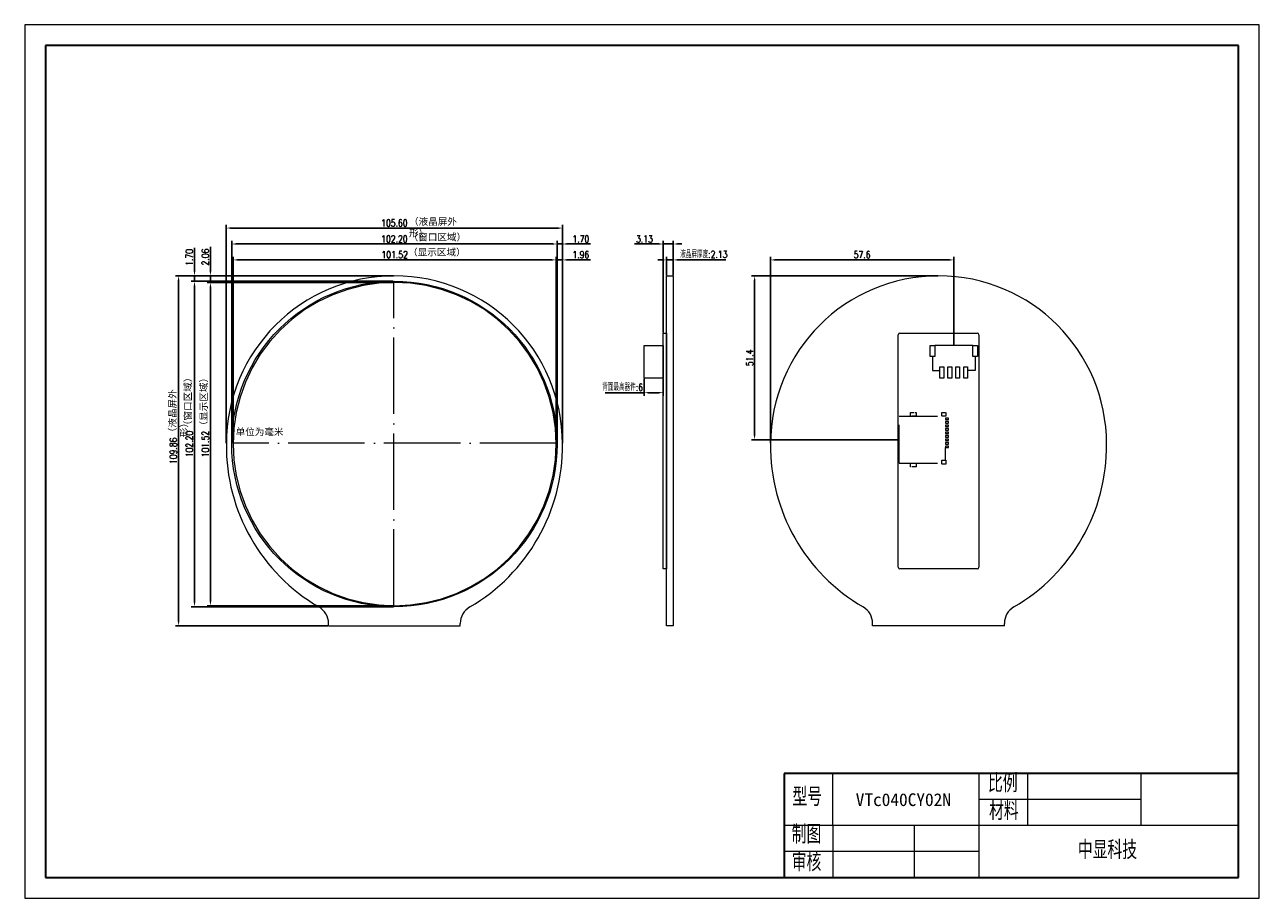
# Model space of a CAD drawing. Header units: millimetres. Extents: x 3020 to 3796, y -1861 to -1587.
# Tile 1 of 2: x 3020 to 3408, y -1861 to -1587. Entities that reach past the tile are written whole.
import ezdxf

# ---------------------------------------------------------------- set-up
doc = ezdxf.new("R2010")
doc.units = ezdxf.units.MM
doc.header["$PDSIZE"] = -5
doc.linetypes.add('ACAD_ISO02W100', pattern=[15, 12, -3])
doc.linetypes.add('ACAD_ISO04W100', pattern=[30, 24, -3, 0, -3])
doc.layers.get('0').update_dxf_attribs({"lineweight": 18})
doc.layers.get('Defpoints').update_dxf_attribs({"lineweight": 18})
for name, color, linetype, lineweight in [('thick', 7, 'Continuous', 30), ('thin', 7, 'Continuous', 18), ('粗实线层', 7, 'Continuous', 35), ('细实线层', 7, 'Continuous', 18), ('虚线', 7, 'ACAD_ISO02W100', 18)]:
    doc.layers.add(name, color=color, linetype=linetype, lineweight=lineweight)
doc.styles.add('ROMANS', font='romans.shx', dxfattribs={"width": 0.8, "bigfont": 'gbcbig.shx'})
doc.styles.get("Standard").update_dxf_attribs({"font": 'txt.shx', "bigfont": 'gbcbig.shx'})
doc.styles.add('宋体', font='SimSun.ttf')
doc.styles.add('机械字体', font='SimSun.ttf', dxfattribs={"width": 0.67})
doc.dimstyles.new('ISO-25$0', dxfattribs={"dimscale": 0.8, "dimtxt": 2.75, "dimasz": 1.7, "dimexe": 1.25, "dimexo": 0.3, "dimtad": 1, "dimzin": 0, "dimdsep": 46, "dimtxsty": 'ROMANS', "dimcen": 2, "dimdle": 3.4, "dimclrd": 256, "dimclre": 256, "dimclrt": 256, "dimadec": 0, "dimazin": 0, "dimtfac": 1, "dimtmove": 0, "dimatfit": 3, "dimfxl": 0, "dimtolj": 1, "dimarcsym": 0})

# ---------------------------------------------------------------- blocks, each defined once
blk = doc.blocks.new('$CAXA_FRAME_13B17AC1$')
at = {"layer": '粗实线层'}
for p, q in [((-287, 200), (-287, -200)), ((287, 200), (-287, 200)), ((287, -200), (287, 200)), ((-287, -200), (287, -200))]:
    blk.add_line(p, q, dxfattribs=at)
at = {"layer": '细实线层'}
for p, q in [((297, 210), (-297, 210)), ((-297, 210), (-297, -210)), ((297, -210), (297, 210)), ((-297, -210), (297, -210))]:
    blk.add_line(p, q, dxfattribs=at)
blk = doc.blocks.new('*D167')
at = {"lineweight": -2}
for p, q in [((3085.88, -1718.6), (3085.88, -1660.02)), ((3187.4, -1718.6), (3187.4, -1660.02)), ((3087.24, -1661.02), (3186.04, -1661.02))]:
    blk.add_line(p, q, dxfattribs=at)
at = {"lineweight": 0}
for points in [[(3087.24, -1660.79), (3087.24, -1661.25), (3085.88, -1661.02)], [(3186.04, -1660.79), (3186.04, -1661.25), (3187.4, -1661.02)]]:
    blk.add_solid(points, dxfattribs=at)
at = {"layer": 'Defpoints', "color": 0, "lineweight": 0}
for p in [(3187.4, -1661.02), (3085.88, -1718.84), (3187.4, -1718.84)]:
    blk.add_point(p, dxfattribs=at)
at = {"lineweight": 0, "insert": (3136.64, -1659.42), "char_height": 2.2, "attachment_point": 5, "style": 'ROMANS'}
blk.add_mtext('\\A1;101.52', dxfattribs=at)
blk = doc.blocks.new('*D168')
at = {"lineweight": -2}
for p, q in [((3085.45, -1718.57), (3085.45, -1655.02)), ((3086.81, -1656.02), (3186.29, -1656.02)), ((3187.65, -1718.54), (3187.65, -1655.02))]:
    blk.add_line(p, q, dxfattribs=at)
at = {"lineweight": 0}
for points in [[(3086.81, -1655.79), (3086.81, -1656.25), (3085.45, -1656.02)], [(3186.29, -1655.79), (3186.29, -1656.25), (3187.65, -1656.02)]]:
    blk.add_solid(points, dxfattribs=at)
at = {"layer": 'Defpoints', "color": 0, "lineweight": 0}
for p in [(3187.65, -1656.02), (3085.45, -1718.81), (3187.65, -1718.78)]:
    blk.add_point(p, dxfattribs=at)
at = {"lineweight": 0, "insert": (3136.55, -1654.42), "char_height": 2.2, "attachment_point": 5, "style": 'ROMANS'}
blk.add_mtext('\\A1;102.20', dxfattribs=at)
blk = doc.blocks.new('*D169')
at = {"lineweight": -2}
for p, q in [((3136.4, -1668.08), (3077.75, -1668.08)), ((3078.75, -1669.44), (3078.75, -1768.24)), ((3136.4, -1769.6), (3077.75, -1769.6))]:
    blk.add_line(p, q, dxfattribs=at)
at = {"lineweight": 0}
for points in [[(3078.53, -1669.44), (3078.98, -1669.44), (3078.75, -1668.08)], [(3078.53, -1768.24), (3078.98, -1768.24), (3078.75, -1769.6)]]:
    blk.add_solid(points, dxfattribs=at)
at = {"layer": 'Defpoints', "color": 0, "lineweight": 0}
for p in [(3136.64, -1668.08), (3078.75, -1769.6), (3136.64, -1769.6)]:
    blk.add_point(p, dxfattribs=at)
at = {"lineweight": 0, "insert": (3077.15, -1718.84), "char_height": 2.2, "attachment_point": 5, "rotation": 90, "style": 'ROMANS'}
blk.add_mtext('\\A1;101.52', dxfattribs=at)
blk = doc.blocks.new('*D170')
at = {"lineweight": -2}
for p, q in [((3136.18, -1667.72), (3072.75, -1667.72)), ((3073.75, -1768.56), (3073.75, -1669.08)), ((3136.32, -1769.92), (3072.75, -1769.92))]:
    blk.add_line(p, q, dxfattribs=at)
at = {"lineweight": 0}
for points in [[(3073.53, -1669.08), (3073.98, -1669.08), (3073.75, -1667.72)], [(3073.53, -1768.56), (3073.98, -1768.56), (3073.75, -1769.92)]]:
    blk.add_solid(points, dxfattribs=at)
at = {"layer": 'Defpoints', "color": 0, "lineweight": 0}
for p in [(3073.75, -1667.72), (3136.42, -1667.72), (3136.56, -1769.92)]:
    blk.add_point(p, dxfattribs=at)
at = {"lineweight": 0, "insert": (3072.15, -1718.82), "char_height": 2.2, "attachment_point": 5, "rotation": 90, "style": 'ROMANS'}
blk.add_mtext('\\A1;102.20', dxfattribs=at)
blk = doc.blocks.new('*D171')
at = {"lineweight": -2}
for p, q in [((3083.75, -1718.58), (3083.75, -1650.02)), ((3085.11, -1651.02), (3187.99, -1651.02)), ((3189.35, -1718.58), (3189.35, -1650.02))]:
    blk.add_line(p, q, dxfattribs=at)
at = {"lineweight": 0}
for points in [[(3085.11, -1650.79), (3085.11, -1651.25), (3083.75, -1651.02)], [(3187.99, -1650.79), (3187.99, -1651.25), (3189.35, -1651.02)]]:
    blk.add_solid(points, dxfattribs=at)
at = {"layer": 'Defpoints', "color": 0, "lineweight": 0}
for p in [(3189.35, -1651.02), (3083.75, -1718.82), (3189.35, -1718.82)]:
    blk.add_point(p, dxfattribs=at)
at = {"lineweight": 0, "insert": (3136.55, -1649.42), "char_height": 2.2, "attachment_point": 5, "style": 'ROMANS'}
blk.add_mtext('\\A1;105.60', dxfattribs=at)
blk = doc.blocks.new('*D172')
at = {"lineweight": -2}
for p, q in [((3136.31, -1666.02), (3067.75, -1666.02)), ((3068.75, -1667.38), (3068.75, -1774.53)), ((3115.61, -1775.89), (3067.75, -1775.89))]:
    blk.add_line(p, q, dxfattribs=at)
at = {"lineweight": 0}
for points in [[(3068.53, -1667.38), (3068.98, -1667.38), (3068.75, -1666.02)], [(3068.53, -1774.53), (3068.98, -1774.53), (3068.75, -1775.89)]]:
    blk.add_solid(points, dxfattribs=at)
at = {"layer": 'Defpoints', "color": 0, "lineweight": 0}
for p in [(3136.55, -1666.02), (3068.75, -1775.89), (3115.85, -1775.89)]:
    blk.add_point(p, dxfattribs=at)
at = {"lineweight": 0, "insert": (3067.15, -1720.95), "char_height": 2.2, "attachment_point": 5, "rotation": 90, "style": 'ROMANS'}
blk.add_mtext('\\A1;109.86', dxfattribs=at)
blk = doc.blocks.new('*D173')
at = {"lineweight": -2}
for p, q in [((3073.75, -1664.66), (3073.75, -1657.19)), ((3074.68, -1666.02), (3072.75, -1666.02)), ((3074.6, -1667.72), (3072.75, -1667.72)), ((3073.75, -1667.72), (3073.75, -1666.02)), ((3073.75, -1669.08), (3073.75, -1670.44))]:
    blk.add_line(p, q, dxfattribs=at)
at = {"lineweight": 0}
for points in [[(3073.53, -1664.66), (3073.98, -1664.66), (3073.75, -1666.02)], [(3073.53, -1669.08), (3073.98, -1669.08), (3073.75, -1667.72)]]:
    blk.add_solid(points, dxfattribs=at)
at = {"layer": 'Defpoints', "color": 0, "lineweight": 0}
for p in [(3073.75, -1666.02), (3074.84, -1667.72), (3074.92, -1666.02)]:
    blk.add_point(p, dxfattribs=at)
at = {"lineweight": 0, "insert": (3072.15, -1660.24), "char_height": 2.2, "attachment_point": 5, "rotation": 90, "style": 'ROMANS'}
blk.add_mtext('\\A1;1.70', dxfattribs=at)
blk = doc.blocks.new('*D174')
at = {"lineweight": -2}
for p, q in [((3078.75, -1664.66), (3078.75, -1656.94)), ((3079.85, -1666.02), (3077.75, -1666.02)), ((3078.75, -1668.08), (3078.75, -1666.02)), ((3079.74, -1668.08), (3077.75, -1668.08)), ((3078.75, -1669.44), (3078.75, -1670.8))]:
    blk.add_line(p, q, dxfattribs=at)
at = {"lineweight": 0}
for points in [[(3078.53, -1664.66), (3078.98, -1664.66), (3078.75, -1666.02)], [(3078.53, -1669.44), (3078.98, -1669.44), (3078.75, -1668.08)]]:
    blk.add_solid(points, dxfattribs=at)
at = {"layer": 'Defpoints', "color": 0, "lineweight": 0}
for p in [(3078.75, -1666.02), (3080.09, -1666.02), (3079.98, -1668.08)]:
    blk.add_point(p, dxfattribs=at)
at = {"lineweight": 0, "insert": (3077.15, -1660.12), "char_height": 2.2, "attachment_point": 5, "rotation": 90, "style": 'ROMANS'}
blk.add_mtext('\\A1;2.06', dxfattribs=at)
blk = doc.blocks.new('*D175')
at = {"lineweight": -2}
for p, q in [((3186.29, -1656.02), (3184.93, -1656.02)), ((3187.65, -1656.95), (3187.65, -1655.02)), ((3187.65, -1656.02), (3189.35, -1656.02)), ((3189.35, -1656.87), (3189.35, -1655.02)), ((3190.71, -1656.02), (3198.19, -1656.02))]:
    blk.add_line(p, q, dxfattribs=at)
at = {"lineweight": 0}
for points in [[(3186.29, -1655.79), (3186.29, -1656.25), (3187.65, -1656.02)], [(3190.71, -1655.79), (3190.71, -1656.25), (3189.35, -1656.02)]]:
    blk.add_solid(points, dxfattribs=at)
at = {"layer": 'Defpoints', "color": 0, "lineweight": 0}
for p in [(3189.35, -1656.02), (3187.65, -1657.19), (3189.35, -1657.11)]:
    blk.add_point(p, dxfattribs=at)
at = {"lineweight": 0, "insert": (3195.13, -1654.42), "char_height": 2.2, "attachment_point": 5, "style": 'ROMANS'}
blk.add_mtext('\\A1;1.70', dxfattribs=at)
blk = doc.blocks.new('*D176')
at = {"lineweight": -2}
for p, q in [((3187.4, -1661.27), (3187.4, -1660.02)), ((3189.35, -1661.4), (3189.35, -1660.02)), ((3186.04, -1661.02), (3184.68, -1661.02)), ((3187.4, -1661.02), (3189.35, -1661.02)), ((3190.71, -1661.02), (3198.19, -1661.02))]:
    blk.add_line(p, q, dxfattribs=at)
at = {"lineweight": 0}
for points in [[(3186.04, -1660.79), (3186.04, -1661.25), (3187.4, -1661.02)], [(3190.71, -1660.79), (3190.71, -1661.25), (3189.35, -1661.02)]]:
    blk.add_solid(points, dxfattribs=at)
at = {"layer": 'Defpoints', "color": 0, "lineweight": 0}
for p in [(3187.4, -1661.51), (3189.35, -1661.02), (3189.35, -1661.64)]:
    blk.add_point(p, dxfattribs=at)
at = {"lineweight": 0, "insert": (3195.13, -1659.42), "char_height": 2.2, "attachment_point": 5, "style": 'ROMANS'}
blk.add_mtext('\\A1;1.96', dxfattribs=at)
blk = doc.blocks.new('2.54-4')
at = {"lineweight": 0}
for p, q in [((9.7, 10.23), (-2.2, 10.23)), ((-2.95, 6.8), (-2.95, 2.41)), ((10.45, 6.8), (10.45, 2.37)), ((-2.95, 2.41), (-0.6, 2.41)), ((10.45, 2.37), (8.1, 2.37))]:
    blk.add_line(p, q, dxfattribs=at)
for points in [[(-2.2, 10.2), (-2.2, 6.8), (-3.7, 6.8), (-3.7, 10.2)], [(11.2, 10.2), (11.2, 6.8), (9.7, 6.8), (9.7, 10.2)], [(0.6, 3.5), (0.6, 0), (-0.6, 0), (-0.6, 3.5)], [(3.1, 3.5), (3.1, 0), (1.9, 0), (1.9, 3.5)], [(5.6, 3.5), (5.6, 0), (4.4, 0), (4.4, 3.5)], [(8.1, 3.5), (8.1, 0), (6.9, 0), (6.9, 3.5)]]:
    blk.add_lwpolyline(points, close=True, dxfattribs=at)
blk = doc.blocks.new('sd')
at = {"layer": '虚线', "lineweight": 0}
for p, q in [((-7.35, 0), (7.35, 0)), ((7.35, 0), (7.35, -14.5)), ((-7.35, 0), (-7.35, -13.25)), ((-6.45, -14.5), (-2.5, -14.5))]:
    blk.add_line(p, q, dxfattribs=at)
at = {"layer": '虚线', "lineweight": 0, "ltscale": 0.1}
for points in [[(-8.52, -3.51), (-7.38, -3.51), (-7.38, -5.29), (-8.52, -5.29)], [(7.38, -3.51), (8.52, -3.51), (8.52, -5.29), (7.38, -5.29)], [(-7.65, -13.35), (-6.45, -13.35), (-6.45, -14.65), (-7.65, -14.65)], [(-2.5, -15.5), (-2, -15.5), (-2, -14.5), (-2.5, -14.5)], [(-1.4, -15.5), (-0.9, -15.5), (-0.9, -14.5), (-1.4, -14.5)], [(-0.3, -15.5), (0.2, -15.5), (0.2, -14.5), (-0.3, -14.5)], [(0.8, -15.5), (1.3, -15.5), (1.3, -14.5), (0.8, -14.5)], [(1.9, -15.5), (2.4, -15.5), (2.4, -14.5), (1.9, -14.5)], [(3, -15.5), (3.5, -15.5), (3.5, -14.5), (3, -14.5)], [(4.1, -15.5), (4.6, -15.5), (4.6, -14.5), (4.1, -14.5)], [(5.2, -15.5), (5.7, -15.5), (5.7, -14.5), (5.2, -14.5)], [(6.3, -15.5), (6.8, -15.5), (6.8, -14.5), (6.3, -14.5)], [(7.35, -13.35), (8.55, -13.35), (8.55, -14.65), (7.35, -14.65)]]:
    blk.add_lwpolyline(points, close=True, dxfattribs=at)
blk = doc.blocks.new('*D177')
at = {"lineweight": -2}
for p, q in [((3215.04, -1698.37), (3215.04, -1703.7)), ((3221.04, -1698.37), (3221.04, -1703.7)), ((3215.04, -1702.7), (3202.82, -1702.7)), ((3219.68, -1702.7), (3216.4, -1702.7))]:
    blk.add_line(p, q, dxfattribs=at)
at = {"lineweight": 0}
for points in [[(3216.4, -1702.47), (3216.4, -1702.93), (3215.04, -1702.7)], [(3219.68, -1702.47), (3219.68, -1702.93), (3221.04, -1702.7)]]:
    blk.add_solid(points, dxfattribs=at)
at = {"layer": 'Defpoints', "color": 0, "lineweight": 0}
for p in [(3215.04, -1698.13), (3221.04, -1698.13), (3215.04, -1702.7)]:
    blk.add_point(p, dxfattribs=at)
at = {"lineweight": 0, "insert": (3208.25, -1701.01), "char_height": 2.2, "attachment_point": 5, "style": 'ROMANS'}
blk.add_mtext('\\A1;背面最高器件:6', dxfattribs=at)
blk = doc.blocks.new('*D178')
at = {"lineweight": -2}
for p, q in [((3222.04, -1665.78), (3222.04, -1660.02)), ((3224.17, -1665.78), (3224.17, -1660.02)), ((3220.68, -1661.02), (3219.32, -1661.02)), ((3222.04, -1661.02), (3224.17, -1661.02)), ((3225.53, -1661.02), (3240.65, -1661.02))]:
    blk.add_line(p, q, dxfattribs=at)
at = {"lineweight": 0}
for points in [[(3220.68, -1660.79), (3220.68, -1661.25), (3222.04, -1661.02)], [(3225.53, -1660.79), (3225.53, -1661.25), (3224.17, -1661.02)]]:
    blk.add_solid(points, dxfattribs=at)
at = {"layer": 'Defpoints', "color": 0, "lineweight": 0}
for p in [(3224.17, -1661.02), (3222.04, -1666.02), (3224.17, -1666.02)]:
    blk.add_point(p, dxfattribs=at)
at = {"lineweight": 0, "insert": (3233.77, -1659.31), "char_height": 2.2, "attachment_point": 5, "style": 'ROMANS'}
blk.add_mtext('\\A1;液晶屏厚度:2.13', dxfattribs=at)
blk = doc.blocks.new('*D179')
at = {"lineweight": -2}
for p, q in [((3219.68, -1656.02), (3211.95, -1656.02)), ((3221.04, -1683.78), (3221.04, -1655.02)), ((3224.17, -1656.02), (3221.04, -1656.02)), ((3224.17, -1665.78), (3224.17, -1655.02)), ((3225.53, -1656.02), (3226.89, -1656.02))]:
    blk.add_line(p, q, dxfattribs=at)
at = {"lineweight": 0}
for points in [[(3219.68, -1655.79), (3219.68, -1656.25), (3221.04, -1656.02)], [(3225.53, -1655.79), (3225.53, -1656.25), (3224.17, -1656.02)]]:
    blk.add_solid(points, dxfattribs=at)
at = {"layer": 'Defpoints', "color": 0, "lineweight": 0}
for p in [(3224.17, -1656.02), (3224.17, -1666.02), (3221.04, -1684.02)]:
    blk.add_point(p, dxfattribs=at)
at = {"lineweight": 0, "insert": (3215.13, -1654.42), "char_height": 2.2, "attachment_point": 5, "style": 'ROMANS'}
blk.add_mtext('\\A1;3.13', dxfattribs=at)
blk = doc.blocks.new('*D180')
at = {"lineweight": -2}
for p, q in [((3254.72, -1718.58), (3254.72, -1660.02)), ((3312.3, -1687.66), (3312.3, -1660.02)), ((3310.94, -1661.02), (3256.08, -1661.02))]:
    blk.add_line(p, q, dxfattribs=at)
at = {"lineweight": 0}
for points in [[(3256.08, -1660.79), (3256.08, -1661.25), (3254.72, -1661.02)], [(3310.94, -1660.79), (3310.94, -1661.25), (3312.3, -1661.02)]]:
    blk.add_solid(points, dxfattribs=at)
at = {"layer": 'Defpoints', "color": 0, "lineweight": 0}
for p in [(3254.72, -1661.02), (3312.3, -1687.9), (3254.72, -1718.82)]:
    blk.add_point(p, dxfattribs=at)
at = {"lineweight": 0, "insert": (3283.51, -1659.42), "char_height": 2.2, "attachment_point": 5, "style": 'ROMANS'}
blk.add_mtext('\\A1;57.6', dxfattribs=at)
blk = doc.blocks.new('*D181')
at = {"lineweight": -2}
for p, q in [((3307.28, -1666.02), (3248.73, -1666.02)), ((3249.73, -1716.1), (3249.73, -1667.38)), ((3294.93, -1717.46), (3248.73, -1717.46))]:
    blk.add_line(p, q, dxfattribs=at)
at = {"lineweight": 0}
for points in [[(3249.51, -1667.38), (3249.96, -1667.38), (3249.73, -1666.02)], [(3249.51, -1716.1), (3249.96, -1716.1), (3249.73, -1717.46)]]:
    blk.add_solid(points, dxfattribs=at)
at = {"layer": 'Defpoints', "color": 0, "lineweight": 0}
for p in [(3249.73, -1666.02), (3307.52, -1666.02), (3295.17, -1717.46)]:
    blk.add_point(p, dxfattribs=at)
at = {"lineweight": 0, "insert": (3248.13, -1691.74), "char_height": 2.2, "attachment_point": 5, "rotation": 90, "style": 'ROMANS'}
blk.add_mtext('\\A1;51.4', dxfattribs=at)

msp = doc.modelspace()

# ---------------------------------------------------------------- linework, layer by layer
at = {"linetype": 'ACAD_ISO04W100', "lineweight": 0}
for p, q in [((3136.397, -1769.589), (3136.397, -1668.092)), ((3187.385, -1718.6), (3085.889, -1718.6))]:
    msp.add_line(p, q, dxfattribs=at)
at = {"lineweight": 0}
for p, q in [((3294.868, -1757.52), (3294.868, -1684.52)), ((3295.368, -1684.02), (3319.668, -1684.02)), ((3320.168, -1684.52), (3320.168, -1757.52)), ((3319.668, -1758.02), (3295.368, -1758.02))]:
    msp.add_line(p, q, dxfattribs=at)
at = {"lineweight": 5}
for p, q in [((3115.853, -1775.885), (3115.853, -1775.172)), ((3115.853, -1775.885), (3157.254, -1775.885)), ((3157.254, -1775.885), (3157.254, -1775.172)), ((3286.817, -1775.885), (3286.817, -1775.172)), ((3328.218, -1775.885), (3286.817, -1775.885)), ((3328.218, -1775.885), (3328.218, -1775.172))]:
    msp.add_line(p, q, dxfattribs=at)
for p, q in [((3259.051, -1822.295), (3259.051, -1854.916)), ((3274.343, -1838.605), (3274.343, -1822.295))]:
    msp.add_line(p, q)
at = {"lineweight": 0}
for points in [[(3222.035, -1666.02), (3224.165, -1666.02), (3224.165, -1775.885), (3222.035, -1775.885)], [(3221.035, -1684.02), (3222.035, -1684.02), (3222.035, -1758.02), (3221.035, -1758.02)], [(3215.035, -1687.901), (3221.035, -1687.901), (3221.035, -1698.126), (3215.035, -1698.126)]]:
    msp.add_lwpolyline(points, close=True, dxfattribs=at)
at = {"color": 1}
msp.add_lwpolyline([(3187.397, -1718.84), (3187.153, -1713.865), (3186.422, -1708.938), (3185.212, -1704.106), (3183.533, -1699.415), (3181.404, -1694.912), (3178.843, -1690.64), (3175.875, -1686.639), (3172.53, -1682.948), (3168.839, -1679.602), (3164.838, -1676.635), (3160.565, -1674.074), (3156.062, -1671.944), (3151.372, -1670.266), (3146.54, -1669.056), (3141.613, -1668.325), (3136.637, -1668.08), (3131.662, -1668.325), (3126.734, -1669.056), (3121.902, -1670.266), (3117.212, -1671.944), (3112.709, -1674.074), (3108.436, -1676.635), (3104.435, -1679.602), (3100.744, -1682.948), (3097.399, -1686.639), (3094.432, -1690.64), (3091.871, -1694.912), (3089.741, -1699.415), (3088.063, -1704.106), (3086.853, -1708.938), (3086.122, -1713.865), (3085.877, -1718.84), (3086.122, -1723.816), (3086.853, -1728.743), (3088.063, -1733.575), (3089.741, -1738.265), (3091.871, -1742.768), (3094.432, -1747.041), (3097.399, -1751.042), (3100.744, -1754.733), (3104.435, -1758.078), (3108.436, -1761.046), (3112.709, -1763.607), (3117.212, -1765.736), (3121.902, -1767.415), (3126.734, -1768.625), (3131.662, -1769.356), (3136.637, -1769.6), (3141.613, -1769.356), (3146.54, -1768.625), (3151.372, -1767.415), (3156.062, -1765.736), (3160.565, -1763.607), (3164.838, -1761.046), (3168.839, -1758.078), (3172.53, -1754.733), (3175.875, -1751.042), (3178.843, -1747.041), (3181.404, -1742.768), (3183.533, -1738.265), (3185.212, -1733.575), (3186.422, -1728.743), (3187.153, -1723.816)], close=True, dxfattribs=at)
msp.add_circle((3136.553, -1718.82), 51.1)
at = {"lineweight": 5}
for centre, radius, start, end in [((3136.553, -1718.82), 52.8, 0, 180), ((3307.518, -1718.82), 52.8, 0, 180), ((3142.301, -1719.37), 58.55, 179.46177, 239.82281), ((3130.806, -1719.37), 58.55, 300.17719, 0.53823), ((3313.265, -1719.37), 58.55, 179.46177, 239.82281), ((3301.77, -1719.37), 58.55, 300.17719, 0.53823), ((3109.853, -1775.172), 6, 0, 59.82281), ((3163.254, -1775.172), 6, 120.17719, 180), ((3280.817, -1775.172), 6, 0, 59.82281), ((3334.218, -1775.172), 6, 120.17719, 180)]:
    msp.add_arc(centre, radius, start, end, dxfattribs=at)
at = {"lineweight": 0}
for centre, start, end in [((3295.368, -1684.52), 90, 180), ((3319.668, -1684.52), 360, 90), ((3295.368, -1757.52), 180, 270), ((3319.668, -1757.52), 270, 0)]:
    msp.add_arc(centre, 0.5, start, end, dxfattribs=at)
at = {"layer": 'thick'}
for p, q in [((3259.051, -1822.295), (3259.051, -1854.916)), ((3259.051, -1822.295), (3259.051, -1854.916)), ((3401.769, -1822.295), (3259.051, -1822.295)), ((3401.769, -1854.916), (3401.769, -1822.295)), ((3259.051, -1854.916), (3401.769, -1854.916))]:
    msp.add_line(p, q, dxfattribs=at)
at = {"layer": 'thin'}
for p, q in [((3320.216, -1822.295), (3320.216, -1854.916)), ((3335.507, -1822.295), (3335.507, -1838.605)), ((3371.187, -1838.605), (3371.187, -1822.295)), ((3371.187, -1830.45), (3320.216, -1830.45)), ((3401.769, -1838.605), (3259.051, -1838.605)), ((3274.343, -1838.605), (3274.343, -1854.916)), ((3299.828, -1838.605), (3299.828, -1854.916)), ((3320.216, -1846.76), (3259.051, -1846.76))]:
    msp.add_line(p, q, dxfattribs=at)

# ---------------------------------------------------------------- block references
at = {"lineweight": 0}
msp.add_blockref('2.54-4', (3308.554, -1698.126), dxfattribs=at)
at = {"layer": '粗实线层', "lineweight": 0, "xscale": 0.6530298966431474, "yscale": 0.6530298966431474, "zscale": 0.6530298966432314}
msp.add_blockref('$CAXA_FRAME_13B17AC1$', (3214.35, -1724.31), dxfattribs=at)
at = {"layer": '虚线', "lineweight": 0, "rotation": 90}
msp.add_blockref('sd', (3295.171, -1717.463), dxfattribs=at)

# ---------------------------------------------------------------- texts
at = {"color": 1, "lineweight": 0, "attachment_point": 1}
for s, insert, char_height, width in [('{\\fSimSun|b0|i0|c0|p46;（液晶屏外形）}', (3141.148, -1647.921), 2.15264, 19.6332), ('{\\fSimSun|b0|i0|c0|p46;（窗口区域）}', (3141.026, -1652.785), 2.1526, 22.80135), ('{\\fSimSun|b0|i0|c0|p46;（显示区域）}', (3140.853, -1657.53), 2.15264, 19.6332)]:
    msp.add_mtext(s, dxfattribs=dict(at, insert=insert, char_height=char_height, width=width))
at = {"color": 1, "lineweight": 0, "attachment_point": 1, "rotation": 90}
for s, insert, char_height, width in [('{\\fSimSun|b0|i0|c0|p46;（液晶屏外形）}', (3065.769, -1716.694), 2.15264, 19.6332), ('{\\fSimSun|b0|i0|c0|p46;（窗口区域）}', (3070.611, -1714.487), 2.1526, 22.80135), ('{\\fSimSun|b0|i0|c0|p46;（显示区域）}', (3075.564, -1714.584), 2.15264, 19.6332)]:
    msp.add_mtext(s, dxfattribs=dict(at, insert=insert, char_height=char_height, width=width))
at = {"lineweight": 0, "insert": (3086.664, -1713.928), "char_height": 2.15264, "width": 20.54134, "attachment_point": 1}
msp.add_mtext('{\\fSimSun|b0|i0|c0|p46;单位为毫米}', dxfattribs=at)
at = {"layer": 'thick', "attachment_point": 1}
for s, insert, char_height, width, style in [('比例', (3323.053, -1822.533), 5.0971, 12.94837, '机械字体'), ('型号', (3261.621, -1826.82), 5.0971, 12.94837, '机械字体'), ('VTc040CY02N', (3281.499, -1828.491), 4, 37.6337, '宋体'), ('材料', (3323.388, -1831.239), 5.0971, 12.94837, '机械字体'), ('制图', (3261.394, -1838.605), 5.0971, 12.94837, '机械字体'), ('中显科技', (3351.283, -1843.503), 5.0971, 28.36201, '机械字体'), ('审核', (3261.394, -1847.311), 5.0971, 12.94837, '机械字体')]:
    msp.add_mtext(s, dxfattribs=dict(at, insert=insert, char_height=char_height, width=width, style=style))

# ---------------------------------------------------------------- dimensions: what is measured, and where the dimension line sits
at = {"lineweight": 0}
for base, p1, p2, picture, middle in [((3189.353, -1651.02), (3083.753, -1718.82), (3189.353, -1718.82), '*D171', (3136.553, -1649.42)), ((3187.653, -1656.02), (3085.453, -1718.814), (3187.653, -1718.78), '*D168', (3136.553, -1654.42)), ((3189.353, -1656.02), (3187.653, -1657.191), (3189.353, -1657.114), '*D175', (3195.129, -1654.42)), ((3187.397, -1661.02), (3085.877, -1718.84), (3187.397, -1718.84), '*D167', (3136.637, -1659.42)), ((3189.353, -1661.02), (3187.397, -1661.506), (3189.353, -1661.636), '*D176', (3195.129, -1659.42))]:
    dim = msp.add_linear_dim(base=base, p1=p1, p2=p2, dimstyle='ISO-25$0', dxfattribs=at)
    dim.commit()
    dim.dimension.update_dxf_attribs({"geometry": picture, "text_midpoint": middle})
dim = msp.add_linear_dim(base=(3224.165, -1656.02), p1=(3221.035, -1684.02), p2=(3224.165, -1666.02), dimstyle='ISO-25$0', dxfattribs=at)
dim.commit()
dim.dimension.update_dxf_attribs({"geometry": '*D179', "text_midpoint": (3215.133, -1656.02), "dimtype": 160})
for base, p1, p2, picture, middle in [((3073.753, -1666.02), (3074.845, -1667.721), (3074.919, -1666.02), '*D173', (3072.153, -1660.244)), ((3078.753, -1666.02), (3079.98, -1668.08), (3080.092, -1666.02), '*D174', (3077.153, -1660.118)), ((3068.753197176, -1775.88536033), (3136.553197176, -1666.02036033), (3115.852887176, -1775.88536033), '*D172', (3067.153197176, -1720.95286033)), ((3073.753, -1667.721), (3136.555, -1769.92), (3136.416, -1667.721), '*D170', (3072.153, -1718.82)), ((3078.753, -1769.6), (3136.637, -1668.08), (3136.637, -1769.6), '*D169', (3077.153, -1718.84))]:
    dim = msp.add_linear_dim(base=base, p1=p1, p2=p2, angle=90, dimstyle='ISO-25$0', dxfattribs=at)
    dim.commit()
    dim.dimension.update_dxf_attribs({"geometry": picture, "text_midpoint": middle})
dim = msp.add_linear_dim(base=(3224.165, -1661.02), p1=(3222.035, -1666.02), p2=(3224.165, -1666.02), text='液晶屏厚度:<>', dimstyle='ISO-25$0', dxfattribs=at)
dim.commit()
dim.dimension.update_dxf_attribs({"geometry": '*D178', "text_midpoint": (3233.766, -1661.02), "dimtype": 160})
for base, p1, p2, text, picture, middle in [((3254.718, -1661.02), (3312.304, -1687.901), (3254.718, -1718.82), '57.6', '*D180', (3283.511, -1659.42)), ((3215.035, -1702.699), (3221.035, -1698.126), (3215.035, -1698.126), '背面最高器件:6', '*D177', (3208.249, -1701.014))]:
    dim = msp.add_linear_dim(base=base, p1=p1, p2=p2, text=text, dimstyle='ISO-25$0', dxfattribs=at)
    dim.commit()
    dim.dimension.update_dxf_attribs({"geometry": picture, "text_midpoint": middle})
dim = msp.add_linear_dim(base=(3249.735, -1666.02), p1=(3295.171, -1717.463), p2=(3307.518, -1666.02), angle=90, text='51.4', dimstyle='ISO-25$0', dxfattribs=at)
dim.commit()
dim.dimension.update_dxf_attribs({"geometry": '*D181', "text_midpoint": (3248.135, -1691.742)})

doc.saveas('drawing.dxf')
